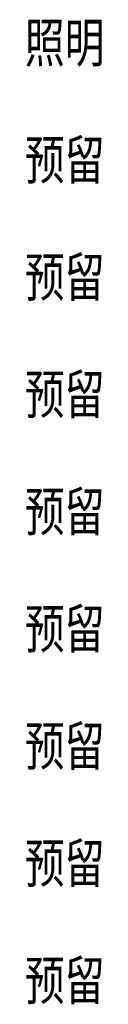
# Model space of a CAD drawing. Extents: x 427948 to 764348, y 274849 to 601549.
# Tile 40 of 212: x 582460 to 583249, y 522660 to 532942. Entities that reach past the tile are written whole.
import ezdxf

# ---------------------------------------------------------------- set-up
doc = ezdxf.new("R2010")
doc.units = 0
doc.header["$LTSCALE"] = 1000
doc.header["$MEASUREMENT"] = 0
doc.layers.add('EQUIP-照明', color=3, linetype='CONTINUOUS')
doc.styles.add('宋体', font='txt', dxfattribs={"width": 0.75})

msp = doc.modelspace()

# ---------------------------------------------------------------- texts
at = {"layer": 'EQUIP-照明', "style": '宋体', "width": 0.75}
for s, p in [('照明', (582443.8, 532497.1)), ('预留', (582443.8, 531273.1)), ('预留', (582443.8, 530049.1)), ('预留', (582443.8, 528825.1)), ('预留', (582443.8, 527601.1)), ('预留', (582443.8, 526377.1)), ('预留', (582443.8, 525153)), ('预留', (582443.8, 523929)), ('预留', (582443.8, 522705))]:
    msp.add_text(s, height=408, dxfattribs=at).set_placement(p)

doc.saveas('drawing.dxf')
